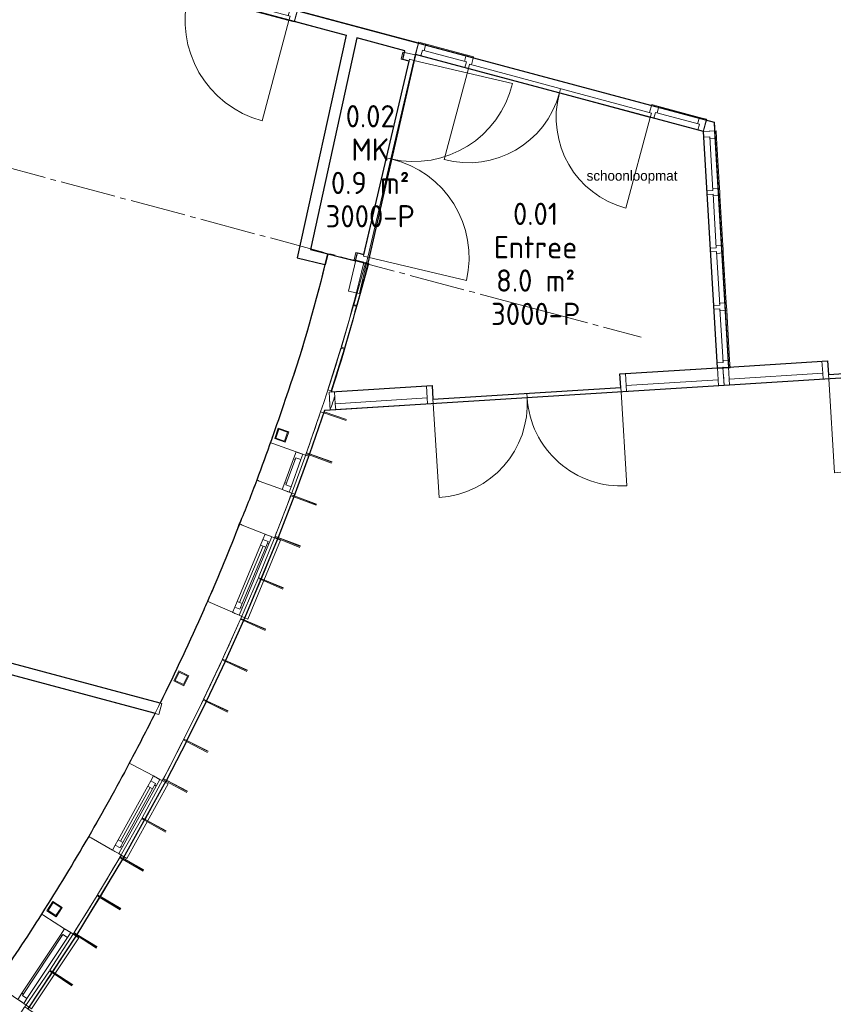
# Model space of a CAD drawing. Header units: millimetres. Extents: x -20518 to 270852, y -121463 to 37725.
# Tile 8 of 33: x 24107 to 31425, y 3043 to 11901. Entities that reach past the tile are written whole.
import ezdxf
from ezdxf.enums import TextEntityAlignment as Align

# ---------------------------------------------------------------- set-up
doc = ezdxf.new("R2010")
doc.units = ezdxf.units.MM
doc.linetypes.add('B0204', pattern=[650, 500, -50, 50, -50])
for name, color, linetype in [('21 Buitenwanden', 3, 'Continuous'), ('21 Buitenwanden Deuren', 7, 'Continuous'), ('21 Buitenwanden Ramen', 7, 'Continuous'), ('22 C Binnenwanden', 2, 'Continuous'), ('22 C Binnenwanden Deuren', 7, 'Continuous'), ('22 C Binnenwanden Ramen', 7, 'Continuous'), ('23 Vloeren', 7, 'Continuous'), ('28 Draagconstructies', 5, 'Continuous'), ('A Stramien', 8, 'Continuous'), ('Info Algemeen', 7, 'Continuous'), ('Tekst_dim Algemeen', 7, 'Continuous'), ('X-BT$1----_Ruimtegegevens', 7, 'Continuous')]:
    doc.layers.add(name, color=color, linetype=linetype)
doc.layers.add('BL$8-BVO-polylijn', color=160, linetype='Continuous', plot=False)
doc.layers.add('BL$8-GO--polylijnen', color=10, linetype='Continuous', plot=False)
for name, color, linetype, lineweight in [('X-BT$23A__RuimteElement', 7, 'Continuous', 0), ('X-BT$23F__RuimteElement', 7, 'Continuous', 0), ('X-BT$23m2_RuimteElement', 7, 'Continuous', 0), ('X-BT$23NR__Ruimtenummer', 1, 'Continuous', 0), ('X-BT$23P__Algemeen', 1, 'Continuous', 0)]:
    doc.layers.add(name, color=color, linetype=linetype, lineweight=lineweight)
doc.styles.add('GENERATED_STYLE_1', font='univcl.shx')
doc.styles.add('GENERATED_STYLE_2', font='arial.ttf')
doc.styles.add('Isocpeur', font='isocpeur.ttf')

# ---------------------------------------------------------------- blocks, each defined once
blk = doc.blocks.new('Wall_1_1', base_point=(74882.3, 9357.8))
at = {"layer": '21 Buitenwanden', "linetype": 'Continuous', "lineweight": 0, "flags": 128}
for points in [[(74854.1, 9368.1), (74719.3, 8998.9)], [(74747.5, 8988.7), (74882.3, 9357.8)], [(74882.3, 9357.8), (74854.1, 9368.1)], [(74747.5, 8988.7), (74719.3, 8998.9)]]:
    blk.add_lwpolyline(points, dxfattribs=at)
blk = doc.blocks.new('Wall_129_1', base_point=(73592.8, 6421.3))
at = {"layer": '21 Buitenwanden', "linetype": 'Continuous', "lineweight": 0, "flags": 128}
for points in [[(73566.4, 6435.6), (73380, 6091.9)], [(73406.4, 6077.6), (73592.8, 6421.3)], [(73592.8, 6421.3), (73566.4, 6435.6)], [(73406.4, 6077.6), (73380, 6091.9)]]:
    blk.add_lwpolyline(points, dxfattribs=at)
blk = doc.blocks.new('Wall_130_1', base_point=(73402, 6069.7))
at = {"layer": '21 Buitenwanden', "linetype": 'Continuous', "lineweight": 0, "flags": 128}
for points in [[(73375.9, 6084.5), (73182.5, 5743.6)], [(73208.6, 5728.8), (73402, 6069.7)], [(73402, 6069.7), (73375.9, 6084.5)], [(73208.6, 5728.8), (73182.5, 5743.6)]]:
    blk.add_lwpolyline(points, dxfattribs=at)
blk = doc.blocks.new('Wall_131_1', base_point=(72788.1, 5035.6))
at = {"layer": '21 Buitenwanden', "linetype": 'Continuous', "lineweight": 0, "flags": 128}
for points in [[(72762.9, 5051.9), (72549.7, 4722.7)], [(72788.1, 5035.6), (72762.9, 5051.9)], [(72574.9, 4706.4), (72788.1, 5035.6)], [(72574.9, 4706.4), (72549.7, 4722.7)]]:
    blk.add_lwpolyline(points, dxfattribs=at)
blk = doc.blocks.new('Wall_132_1', base_point=(72569.6, 4698.5))
at = {"layer": '21 Buitenwanden', "linetype": 'Continuous', "lineweight": 0, "flags": 128}
for points in [[(72544.7, 4715.3), (72325.2, 4391.2)], [(72350.1, 4374.3), (72569.6, 4698.5)], [(72569.6, 4698.5), (72544.7, 4715.3)], [(72350.1, 4374.3), (72325.2, 4391.2)]]:
    blk.add_lwpolyline(points, dxfattribs=at)
blk = doc.blocks.new('Wall_135_1', base_point=(74600.1, 8606.2))
at = {"layer": '21 Buitenwanden', "linetype": 'Continuous', "lineweight": 0, "flags": 128}
for points in [[(74572.3, 8617.5), (74424.6, 8254)], [(74452.4, 8242.7), (74600.1, 8606.2)], [(74600.1, 8606.2), (74572.3, 8617.5)], [(74452.4, 8242.7), (74424.6, 8254)]]:
    blk.add_lwpolyline(points, dxfattribs=at)
blk = doc.blocks.new('Wall_136_1', base_point=(74449, 8234.7))
at = {"layer": '21 Buitenwanden', "linetype": 'Continuous', "lineweight": 0, "flags": 128}
for points in [[(74421.5, 8246.5), (74267.2, 7886)], [(74449, 8234.7), (74421.5, 8246.5)], [(74294.8, 7874.2), (74449, 8234.7)], [(74294.8, 7874.2), (74267.2, 7886)]]:
    blk.add_lwpolyline(points, dxfattribs=at)
blk = doc.blocks.new('Wall_150_1', base_point=(67792.5, 8663.9))
at = {"layer": '22 C Binnenwanden', "linetype": 'Continuous', "lineweight": 0, "flags": 128}
for points in [[(67792.5, 8663.9), (67766.6, 8567.3)], [(73556.2, 7119.5), (67792.5, 8663.9)], [(67766.6, 8567.3), (73530.3, 7022.9)], [(73556.2, 7119.5), (73530.3, 7022.9)]]:
    blk.add_lwpolyline(points, dxfattribs=at)
blk = doc.blocks.new('D2c 2 zij bi h 16')
at = {"layer": '21 Buitenwanden Deuren', "linetype": 'Continuous', "lineweight": 0}
for p, q in [((-847, 0), (-847, 847)), ((847, 0), (847, 847)), ((-847, 0), (-1775, 0)), ((-1775, 0), (-1775, -162)), ((-1775, 0), (-1775, -100)), ((-1725, 0), (-1725, -54)), ((-914, 0), (-847, 0)), ((-897, 0), (-897, -54)), ((-847, 0), (847, 0)), ((-847, -40), (-847, 0)), ((0, 0), (0, -40)), ((914, 0), (847, 0)), ((847, 0), (847, -40)), ((897, 0), (897, -54)), ((1725, 0), (914, 0)), ((1725, 0), (1775, 0)), ((1725, 0), (1725, -54)), ((1775, -162), (1775, 0)), ((1775, 0), (1775, -100)), ((-1725, -54), (-1725, -162)), ((-1725, -54), (-897, -54)), ((-897, -54), (-897, -162)), ((-847, -40), (-847, -162)), ((847, -40), (-847, -40)), ((847, -40), (847, -162)), ((897, -54), (897, -162)), ((897, -54), (1725, -54)), ((1725, -54), (1725, -162)), ((-847, -162), (-1775, -162)), ((-914, -162), (-847, -162)), ((914, -162), (847, -162)), ((1725, -162), (914, -162)), ((1725, -162), (1775, -162))]:
    blk.add_line(p, q, dxfattribs=at)
for centre, start, end in [((-847, 0), 0, 90), ((847, 0), 90, 180)]:
    blk.add_arc(centre, 847, start, end, dxfattribs=at)
for p in [(-1775, 0), (-1775, -162)]:
    blk.add_point(p, dxfattribs=at)
blk = doc.blocks.new('D2c 2 zij bi h 16_2')
at = {"layer": '21 Buitenwanden Deuren', "linetype": 'Continuous', "lineweight": 0}
for p, q in [((-847, 0), (-847, 847)), ((847, 0), (847, 847)), ((-847, 0), (-1789.8, 0)), ((-1789.8, 0), (-1789.8, -162)), ((-1789.8, 0), (-1789.8, -100)), ((-1739.8, 0), (-1739.8, -54)), ((-914, 0), (-847, 0)), ((-897, 0), (-897, -54)), ((-847, 0), (847, 0)), ((-847, -40), (-847, 0)), ((0, 0), (0, -40)), ((914, 0), (847, 0)), ((847, 0), (847, -40)), ((897, 0), (897, -54)), ((1739.8, 0), (914, 0)), ((1739.8, 0), (1789.8, 0)), ((1739.8, 0), (1739.8, -54)), ((1789.8, -162), (1789.8, 0)), ((1789.8, 0), (1789.8, -100)), ((-1739.8, -54), (-1739.8, -162)), ((-1739.8, -54), (-897, -54)), ((-897, -54), (-897, -162)), ((-847, -40), (-847, -162)), ((847, -40), (-847, -40)), ((847, -40), (847, -162)), ((897, -54), (897, -162)), ((897, -54), (1739.8, -54)), ((1739.8, -54), (1739.8, -162)), ((-847, -162), (-1789.8, -162)), ((-914, -162), (-847, -162)), ((914, -162), (847, -162)), ((1739.8, -162), (914, -162)), ((1739.8, -162), (1789.8, -162))]:
    blk.add_line(p, q, dxfattribs=at)
for centre, start, end in [((-847, 0), 0, 90), ((847, 0), 90, 180)]:
    blk.add_arc(centre, 847, start, end, dxfattribs=at)
for p in [(-1789.8, 0), (-1789.8, -162)]:
    blk.add_point(p, dxfattribs=at)
blk = doc.blocks.new('Wall_188_1', base_point=(75189.5, 10069.4))
at = {"layer": '21 Buitenwanden', "linetype": 'Continuous', "lineweight": 0}
for p, q in [((82186.3, 10206.4), (82180, 10306.2)), ((75070.6, 9760.4), (75064.3, 9860.2))]:
    blk.add_line(p, q, dxfattribs=at)
at = {"layer": '21 Buitenwanden Deuren', "linetype": 'Continuous', "lineweight": 0, "zscale": 1000, "rotation": 183.5867222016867}
for name, p in [('D2c 2 zij bi h 16_2', (80399.9, 10094.4)), ('D2c 2 zij bi h 16', (76842.1, 9871.4))]:
    blk.add_blockref(name, p, dxfattribs=at)
blk = doc.blocks.new('Wall_204_1', base_point=(75236.4, 13232))
at = {"layer": '22 C Binnenwanden', "linetype": 'Continuous', "lineweight": 0, "flags": 128}
for points in [[(75214.9, 13134.2), (74773.9, 11130.2)], [(74892.6, 11204.2), (75311.6, 13108.3)]]:
    blk.add_lwpolyline(points, dxfattribs=at)
blk = doc.blocks.new('Wall_205_1', base_point=(74795.4, 11227.9))
at = {"layer": '22 C Binnenwanden', "linetype": 'Continuous', "lineweight": 0, "flags": 128}
for points in [[(75053.2, 11165), (74892.6, 11204.2)], [(75053.2, 11165), (75029.5, 11067.9)], [(74773.9, 11130.2), (75029.5, 11067.9)]]:
    blk.add_lwpolyline(points, dxfattribs=at)
blk = doc.blocks.new('D2c 2 zij bi h 16_3')
at = {"layer": '22 C Binnenwanden Deuren', "linetype": 'Continuous', "lineweight": 0}
for p, q in [((-847, 0), (-847, 847)), ((847, 0), (847, 847)), ((-830, 0), (-1340, 0)), ((-1340, 0), (-1340, -114)), ((-1290, 0), (-1290, -54)), ((-897, 0), (-830, 0)), ((-880, 0), (-880, -54)), ((-847, 0), (847, 0)), ((-847, -40), (-847, 0)), ((0, 0), (0, -40)), ((897, 0), (830, 0)), ((847, 0), (847, -40)), ((880, 0), (880, -54)), ((1273, 0), (897, 0)), ((1273, 0), (1340, 0)), ((1290, 0), (1290, -54)), ((1340, -114), (1340, 0)), ((-1340, -107), (-1340, -7)), ((-1290, -54), (-880, -54)), ((-1273, -54), (-1273, -114)), ((-897, -54), (-897, -114)), ((847, -40), (-847, -40)), ((-830, -40), (-830, -114)), ((830, -40), (830, -114)), ((880, -54), (1290, -54)), ((897, -54), (897, -114)), ((1273, -54), (1273, -114)), ((1340, -107), (1340, -7)), ((1340, -107), (1340, -7)), ((-830, -114), (-1340, -114)), ((-897, -114), (-830, -114)), ((897, -114), (830, -114)), ((1273, -114), (897, -114)), ((1273, -114), (1340, -114))]:
    blk.add_line(p, q, dxfattribs=at)
for centre, start, end in [((-847, 0), 0, 90), ((847, 0), 90, 180)]:
    blk.add_arc(centre, 847, start, end, dxfattribs=at)
for p in [(-1340, 0), (-1340, -114)]:
    blk.add_point(p, dxfattribs=at)
blk = doc.blocks.new('Wall_207_1', base_point=(78472.2, 12365))
at = {"layer": '22 C Binnenwanden', "linetype": 'Continuous', "lineweight": 0}
for p, q in [((75865.5, 13063.4), (75839.6, 12966.8)), ((78454.1, 12369.8), (78428.3, 12273.2)), ((78454.1, 12369.8), (78428.3, 12273.2))]:
    blk.add_line(p, q, dxfattribs=at)
at = {"layer": '22 C Binnenwanden', "linetype": 'Continuous', "lineweight": 0, "flags": 128}
blk.add_lwpolyline([(78523.1, 12351.3), (78454.1, 12369.8)], dxfattribs=at)
at = {"layer": '22 C Binnenwanden', "linetype": 'Continuous', "lineweight": 0}
blk.add_point((78454.1, 12369.8), dxfattribs=at)
at = {"layer": '22 C Binnenwanden Deuren', "linetype": 'Continuous', "lineweight": 0, "xscale": -1, "zscale": 1000, "rotation": 165.000000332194}
blk.add_blockref('D2c 2 zij bi h 16_3', (77132.1, 12613.3), dxfattribs=at)
blk = doc.blocks.new('R1b boven metaal 16_13')
at = {"layer": '21 Buitenwanden Ramen', "linetype": 'Continuous', "lineweight": 0}
for p, q in [((-382.6, 25), (-383.6, 85)), ((-383.6, 85), (383.6, 85)), ((-313, 0), (-382.1, 0)), ((-382.1, 0), (-381, -65)), ((-382.1, 0), (-381.9, -13)), ((-313, -15), (-313, 0)), ((313, 0), (-313, 0)), ((382.1, 0), (313, 0)), ((313, 0), (313, -15)), ((381, -65), (382.1, 0)), ((382.1, 0), (381.9, -13)), ((383.6, 85), (382.6, 25)), ((-381.9, -13), (-381.4, -41)), ((-381.4, -41), (-381.2, -51)), ((-381.2, -51), (-381, -65)), ((-381, -65), (-330, -65)), ((-330, -65), (-330, -15)), ((-330, -15), (-313, -15)), ((-275, -15), (-330, -15)), ((-330, -15), (-330, -65)), ((-330, -65), (-275, -65)), ((-275, -15), (275, -15)), ((-275, -65), (-275, -15)), ((-275, -40), (275, -40)), ((-275, -65), (275, -65)), ((-275, -65), (275, -65)), ((330, -15), (275, -15)), ((275, -15), (275, -65)), ((275, -65), (330, -65)), ((313, -15), (330, -15)), ((330, -15), (330, -65)), ((330, -65), (330, -15)), ((330, -65), (381, -65)), ((381.2, -51), (381, -65)), ((381.4, -41), (381.2, -51)), ((381.9, -13), (381.4, -41))]:
    blk.add_line(p, q, dxfattribs=at)
blk.add_arc((0, -22167.9), 21860.1, 89.01246, 90.98754, dxfattribs=at)
blk.add_arc((0, -22167.9), 21860.1, 89.01246, 90.98754, dxfattribs=at)
blk = doc.blocks.new('R1b boven metaal 16_14')
at = {"layer": '21 Buitenwanden Ramen', "linetype": 'Continuous', "lineweight": 0}
for p, q in [((-181.7, 25), (-182, 55)), ((-182, 55), (182, 55)), ((-181.5, 0), (-130, 0)), ((-181, -65), (-181.5, 0)), ((-181.5, 0), (-181.4, -13)), ((-130, 0), (-130, -50)), ((-130, 0), (130, 0)), ((130, -50), (130, 0)), ((130, 0), (181.5, 0)), ((181.5, 0), (181, -65)), ((181.5, 0), (181.4, -13)), ((182, 55), (181.7, 25)), ((-181.4, -13), (-181.2, -41)), ((-181.2, -41), (-181.1, -51)), ((-181.1, -51), (-181, -65)), ((-113, -65), (-181, -65)), ((-130, -50), (-113, -50)), ((-130, -50), (130, -50)), ((-130, -50), (130, -50)), ((-113, -50), (-113, -65)), ((113, -65), (-113, -65)), ((113, -65), (113, -50)), ((113, -50), (130, -50)), ((181, -65), (113, -65)), ((181.1, -51), (181, -65)), ((181.2, -41), (181.1, -51)), ((181.4, -13), (181.2, -41))]:
    blk.add_line(p, q, dxfattribs=at)
blk.add_arc((0, -22170.4), 21860.1, 89.53087, 90.46913, dxfattribs=at)
blk.add_arc((0, -22170.4), 21860.1, 89.53087, 90.46913, dxfattribs=at)
blk = doc.blocks.new('Wall_223_1', base_point=(74240.3, 7825.9))
at = {"layer": '21 Buitenwanden', "linetype": 'Continuous', "lineweight": 0}
for p, q in [((74544.5, 9462.9), (74532.7, 9467.1)), ((74556.3, 9458.7), (74544.5, 9462.9)), ((74764.5, 9384.6), (74556.3, 9458.7)), ((74777.7, 9379.9), (74764.5, 9384.6)), ((74787.1, 9376.6), (74777.7, 9379.9)), ((74813.5, 9367.2), (74787.1, 9376.6)), ((74825.7, 9362.8), (74813.5, 9367.2)), ((74849.3, 9354.4), (74825.7, 9362.8)), ((74421.6, 9126.5), (74409.9, 9130.9)), ((74433.3, 9122.1), (74421.6, 9126.5)), ((74640.3, 9044.6), (74433.3, 9122.1)), ((74653.4, 9039.7), (74640.3, 9044.6)), ((74662.8, 9036.2), (74653.4, 9039.7)), ((74689, 9026.3), (74662.8, 9036.2)), ((74701.2, 9021.8), (74689, 9026.3)), ((74724.6, 9013), (74701.2, 9021.8)), ((74268.7, 8730.1), (74257.1, 8734.7)), ((74280.4, 8725.5), (74268.7, 8730.1)), ((74485.8, 8644), (74280.4, 8725.5)), ((74498.8, 8638.8), (74485.8, 8644)), ((74508.1, 8635.1), (74498.8, 8638.8)), ((74534.1, 8624.8), (74508.1, 8635.1)), ((74546.2, 8620), (74534.1, 8624.8)), ((74569.4, 8610.8), (74546.2, 8620)), ((73978.6, 8034.3), (73967.1, 8039.3)), ((73990, 8029.2), (73978.6, 8034.3)), ((74192.5, 7940.7), (73990, 8029.2)), ((74205.3, 7935.1), (74192.5, 7940.7)), ((74214.5, 7931.1), (74205.3, 7935.1)), ((74240.1, 7919.8), (74214.5, 7931.1)), ((74252.1, 7914.6), (74240.1, 7919.8)), ((74274.9, 7904.6), (74252.1, 7914.6))]:
    blk.add_line(p, q, dxfattribs=at)
for radius, start, end in [(21860.1, 340.40223, 341.47605), (22196.1, 340.40223, 341.47115), (21860.1, 338.35111, 339.46397), (22196.1, 338.35111, 339.46397), (21860.1, 336.15398, 336.37603), (22196.1, 336.15404, 336.37603)]:
    blk.add_arc((53939, 16799.3), radius, start, end, dxfattribs=at)
at = {"layer": '21 Buitenwanden Ramen', "linetype": 'Continuous', "lineweight": 0, "zscale": 1000}
for name, p, rotation in [('R1b boven metaal 16_14', (74763.4, 9192.3), 249.9331012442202), ('R1b boven metaal 16_13', (74399.1, 8267.3), 247.3635703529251)]:
    blk.add_blockref(name, p, dxfattribs=dict(at, rotation=rotation))
blk = doc.blocks.new('R1b boven metaal 16_15')
at = {"layer": '21 Buitenwanden Ramen', "linetype": 'Continuous', "lineweight": 0}
for p, q in [((-181.8, 25), (-182.3, 85)), ((-182.3, 85), (182.3, 85)), ((-181.6, 0), (-130, 0)), ((-181, -65), (-181.6, 0)), ((-181.6, 0), (-181.5, -13)), ((-130, 0), (-130, -50)), ((-130, 0), (130, 0)), ((130, -50), (130, 0)), ((130, 0), (181.6, 0)), ((181.6, 0), (181, -65)), ((181.6, 0), (181.5, -13)), ((182.3, 85), (181.8, 25)), ((-181.5, -13), (-181.2, -41)), ((-181.2, -41), (-181.1, -51)), ((-181.1, -51), (-181, -65)), ((-113, -65), (-181, -65)), ((-130, -50), (-113, -50)), ((-130, -50), (130, -50)), ((-130, -50), (130, -50)), ((-113, -50), (-113, -65)), ((113, -65), (-113, -65)), ((113, -65), (113, -50)), ((113, -50), (130, -50)), ((181, -65), (113, -65)), ((181.1, -51), (181, -65)), ((181.2, -41), (181.1, -51)), ((181.5, -13), (181.2, -41))]:
    blk.add_line(p, q, dxfattribs=at)
blk.add_arc((0, -20372.6), 20062.4, 89.48934, 90.51066, dxfattribs=at)
blk.add_arc((0, -20372.6), 20062.4, 89.48934, 90.51066, dxfattribs=at)
blk = doc.blocks.new('R1b boven metaal 16_16')
at = {"layer": '21 Buitenwanden Ramen', "linetype": 'Continuous', "lineweight": 0}
for p, q in [((-382.7, 25), (-383.8, 85)), ((-383.8, 85), (383.8, 85)), ((-382.2, 0), (-330, 0)), ((-381, -65), (-382.2, 0)), ((-382.2, 0), (-382, -13)), ((-330, 0), (-330, -50)), ((-330, 0), (330, 0)), ((330, -50), (330, 0)), ((330, 0), (382.2, 0)), ((382.2, 0), (381, -65)), ((382.2, 0), (382, -13)), ((383.8, 85), (382.7, 25)), ((-382, -13), (-381.5, -41)), ((-381.5, -41), (-381.3, -51)), ((-381.3, -51), (-381, -65)), ((-313, -65), (-381, -65)), ((-330, -50), (-313, -50)), ((-330, -50), (330, -50)), ((-330, -50), (330, -50)), ((-313, -50), (-313, -65)), ((313, -65), (-313, -65)), ((313, -65), (313, -50)), ((313, -50), (330, -50)), ((381, -65), (313, -65)), ((381.3, -51), (381, -65)), ((381.5, -41), (381.3, -51)), ((382, -13), (381.5, -41))]:
    blk.add_line(p, q, dxfattribs=at)
blk.add_arc((0, -20369.8), 20062.4, 88.92503, 91.07497, dxfattribs=at)
blk.add_arc((0, -20369.8), 20062.4, 88.92503, 91.07497, dxfattribs=at)
blk = doc.blocks.new('Wall_224_1', base_point=(71856.3, 3742.1))
at = {"layer": '21 Buitenwanden', "linetype": 'Continuous', "lineweight": 0}
for p, q in [((72484.8, 5219), (72474.2, 5225.7)), ((72495.3, 5212.3), (72484.8, 5219)), ((72681.9, 5093.7), (72495.3, 5212.3)), ((72693.7, 5086.2), (72681.9, 5093.7)), ((72702.1, 5080.9), (72693.7, 5086.2)), ((72725.7, 5065.8), (72702.1, 5080.9)), ((72736.7, 5058.9), (72725.7, 5065.8)), ((72757.8, 5045.5), (72736.7, 5058.9)), ((72068.8, 4591), (72058.5, 4598.1)), ((72079.1, 4583.9), (72068.8, 4591)), ((72261.1, 4458.5), (72079.1, 4583.9)), ((72272.6, 4450.5), (72261.1, 4458.5)), ((72280.8, 4444.8), (72272.6, 4450.5)), ((72303.9, 4428.9), (72280.8, 4444.8)), ((72314.6, 4421.5), (72303.9, 4428.9)), ((72335.1, 4407.4), (72314.6, 4421.5)), ((71815, 4231.5), (71804.9, 4238.9)), ((71825.2, 4224.2), (71815, 4231.5)), ((72004.3, 4094.8), (71825.2, 4224.2)), ((72015.6, 4086.6), (72004.3, 4094.8)), ((72023.7, 4080.7), (72015.6, 4086.6)), ((72046.4, 4064.3), (72023.7, 4080.7)), ((72057, 4056.7), (72046.4, 4064.3)), ((72077.2, 4042.1), (72057, 4056.7)), ((71602.9, 3943.4), (71592.9, 3950.9)), ((71612.9, 3935.9), (71602.9, 3943.4)), ((71789.7, 3803.3), (71612.9, 3935.9)), ((71800.9, 3794.9), (71789.7, 3803.3)), ((71808.9, 3788.9), (71800.9, 3794.9)), ((71831.3, 3772.1), (71808.9, 3788.9)), ((71841.7, 3764.3), (71831.3, 3772.1)), ((71861.7, 3749.3), (71841.7, 3764.3))]:
    blk.add_line(p, q, dxfattribs=at)
for radius, start, end in [(20062.4, 327.5552, 329.76046), (20398.4, 327.5552, 329.76143), (20062.4, 324.14924, 325.40525), (20398.4, 324.14924, 325.40525), (20062.4, 323.10485, 323.12792), (20398.4, 323.10281, 323.12792)]:
    blk.add_arc((55543.4, 15988.9), radius, start, end, dxfattribs=at)
at = {"layer": '21 Buitenwanden Ramen', "linetype": 'Continuous', "lineweight": 0, "zscale": 1000}
for name, p, rotation in [('R1b boven metaal 16_16', (72525.6, 4740.2), 236.4802254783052), ('R1b boven metaal 16_15', (71949.3, 3910.5), 233.6385814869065)]:
    blk.add_blockref(name, p, dxfattribs=dict(at, rotation=rotation))
blk = doc.blocks.new('R1b boven metaal 16_17')
at = {"layer": '21 Buitenwanden Ramen', "linetype": 'Continuous', "lineweight": 0}
for p, q in [((-382.6, 25), (-383.7, 85)), ((-383.7, 85), (383.7, 85)), ((-313, 0), (-382.2, 0)), ((-382.2, 0), (-381, -65)), ((-382.2, 0), (-381.9, -13)), ((-313, -15), (-313, 0)), ((313, 0), (-313, 0)), ((382.2, 0), (313, 0)), ((313, 0), (313, -15)), ((381, -65), (382.2, 0)), ((382.2, 0), (381.9, -13)), ((383.7, 85), (382.6, 25)), ((-381.9, -13), (-381.4, -41)), ((-381.4, -41), (-381.2, -51)), ((-381.2, -51), (-381, -65)), ((-381, -65), (-330, -65)), ((-330, -65), (-330, -15)), ((-330, -15), (-313, -15)), ((-275, -15), (-330, -15)), ((-330, -15), (-330, -65)), ((-330, -65), (-275, -65)), ((-275, -15), (275, -15)), ((-275, -65), (-275, -15)), ((-275, -40), (275, -40)), ((-275, -65), (275, -65)), ((-275, -65), (275, -65)), ((330, -15), (275, -15)), ((275, -15), (275, -65)), ((275, -65), (330, -65)), ((313, -15), (330, -15)), ((330, -15), (330, -65)), ((330, -65), (330, -15)), ((330, -65), (381, -65)), ((381.2, -51), (381, -65)), ((381.4, -41), (381.2, -51)), ((381.9, -13), (381.4, -41))]:
    blk.add_line(p, q, dxfattribs=at)
blk.add_arc((0, -21569.2), 21261.5, 88.98497, 91.01503, dxfattribs=at)
blk.add_arc((0, -21569.2), 21261.5, 88.98497, 91.01503, dxfattribs=at)
blk = doc.blocks.new('Wall_225_1', base_point=(73166.3, 5716.3))
at = {"layer": '21 Buitenwanden', "linetype": 'Continuous', "lineweight": 0}
for p, q in [((73274.9, 6578), (73263.9, 6583.9)), ((73286, 6572.2), (73274.9, 6578)), ((73481.2, 6468.5), (73286, 6572.2)), ((73493.5, 6462), (73481.2, 6468.5)), ((73502.4, 6457.3), (73493.5, 6462)), ((73527.1, 6444.2), (73502.4, 6457.3)), ((73538.6, 6438), (73527.1, 6444.2)), ((73560.6, 6426.3), (73538.6, 6438)), ((72909.7, 5918.7), (72898.9, 5925)), ((72920.5, 5912.5), (72909.7, 5918.7)), ((73111.9, 5802), (72920.5, 5912.5)), ((73124.1, 5795), (73111.9, 5802)), ((73132.7, 5790), (73124.1, 5795)), ((73157, 5776), (73132.7, 5790)), ((73168.2, 5769.5), (73157, 5776)), ((73189.9, 5757), (73168.2, 5769.5))]:
    blk.add_line(p, q, dxfattribs=at)
for radius, start, end in [(21261.5, 332.03279, 336.16129), (21597.5, 332.03279, 336.16123), (21261.5, 329.87885, 330.00272), (21597.5, 329.87793, 330.00272)]:
    blk.add_arc((54485.3, 16554.9), radius, start, end, dxfattribs=at)
at = {"layer": '21 Buitenwanden Ramen', "linetype": 'Continuous', "lineweight": 0, "zscale": 1000, "rotation": 241.0177558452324}
blk.add_blockref('R1b boven metaal 16_17', (73353.4, 6103.8), dxfattribs=at)
blk = doc.blocks.new('D1a bi h 16_20')
at = {"layer": '22 C Binnenwanden Deuren', "linetype": 'Continuous', "lineweight": 0}
for p, q in [((-467, 0), (-467, 934)), ((-517, 0), (517, 0)), ((-517, 0), (-517, -114)), ((-467, 0), (467, 0)), ((-467, -40), (-467, 0)), ((467, 0), (467, -40)), ((517, -114), (517, 0)), ((-517, -7), (-517, -107)), ((467, -40), (-467, -40)), ((-450, -40), (-450, -114)), ((450, -40), (450, -114)), ((517, -7), (517, -107)), ((517, -7), (517, -107)), ((-517, -114), (517, -114))]:
    blk.add_line(p, q, dxfattribs=at)
blk.add_arc((-467, 0), 934, 0, 90, dxfattribs=at)
blk = doc.blocks.new('Wall_263_1', base_point=(75865.5, 13063.4))
at = {"layer": '22 C Binnenwanden', "linetype": 'Continuous', "lineweight": 0}
for p, q in [((73751, 13526.5), (73776.9, 13623.1)), ((73751, 13526.5), (73776.9, 13623.1)), ((74749.7, 13258.9), (74775.6, 13355.5))]:
    blk.add_line(p, q, dxfattribs=at)
at = {"layer": '22 C Binnenwanden', "linetype": 'Continuous', "lineweight": 0, "flags": 128}
for points in [[(73776.9, 13623.1), (73662.3, 13653.8)], [(73636.4, 13557.2), (73751, 13526.5)], [(75865.5, 13063.4), (74775.6, 13355.5)], [(74749.7, 13258.9), (75214.9, 13134.2)], [(75311.6, 13108.3), (75741.9, 12993)], [(75865.5, 13063.4), (75839.6, 12966.8)], [(75838.5, 12967.1), (75839.6, 12966.8)]]:
    blk.add_lwpolyline(points, dxfattribs=at)
at = {"layer": '22 C Binnenwanden', "linetype": 'Continuous', "lineweight": 0}
blk.add_point((73751, 13526.5), dxfattribs=at)
at = {"layer": '22 C Binnenwanden Deuren', "linetype": 'Continuous', "lineweight": 0, "zscale": 1000, "rotation": 165.000000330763}
blk.add_blockref('D1a bi h 16_20', (74248.5, 13385.9), dxfattribs=at)
blk = doc.blocks.new('D2a bi h 16')
at = {"layer": '22 C Binnenwanden Deuren', "linetype": 'Continuous', "lineweight": 0}
for p, q in [((-910, 0), (-910, 910)), ((910, 0), (910, 910)), ((-960, 0), (-893, 0)), ((-960, 0), (-960, -114)), ((-960, 0), (-960, -100)), ((-910, 0), (910, 0)), ((-910, -40), (-910, 0)), ((0, 0), (0, -40)), ((893, 0), (960, 0)), ((910, 0), (910, -40)), ((960, -114), (960, 0)), ((960, 0), (960, -100)), ((910, -40), (-910, -40)), ((-893, -40), (-893, -114)), ((893, -40), (893, -114)), ((-960, -114), (-893, -114)), ((893, -114), (960, -114))]:
    blk.add_line(p, q, dxfattribs=at)
for centre, start, end in [((-910, 0), 0, 90), ((910, 0), 90, 180)]:
    blk.add_arc(centre, 910, start, end, dxfattribs=at)
blk = doc.blocks.new('Wall_267_1', base_point=(75333.2, 10808.1))
at = {"layer": '22 C Binnenwanden', "linetype": 'Continuous', "lineweight": 0}
for p, q in [((75835.9, 12955.7), (75738.5, 12978.4)), ((75398.3, 11086.2), (75301, 11109))]:
    blk.add_line(p, q, dxfattribs=at)
at = {"layer": '22 C Binnenwanden', "linetype": 'Continuous', "lineweight": 0, "flags": 128}
for points in [[(75741.9, 12993), (75738.5, 12978.4)], [(75835.9, 12955.7), (75838.5, 12967.1)], [(75301, 11109), (75235.9, 10830.8)], [(75333.2, 10808.1), (75398.3, 11086.2)], [(75333.2, 10808.1), (75235.9, 10830.8)]]:
    blk.add_lwpolyline(points, dxfattribs=at)
at = {"layer": '22 C Binnenwanden Deuren', "linetype": 'Continuous', "lineweight": 0, "zscale": 1000, "rotation": 256.8276538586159}
blk.add_blockref('D2a bi h 16', (75617.1, 12020.9), dxfattribs=at)
blk = doc.blocks.new('R1a hout 16_2')
at = {"layer": '22 C Binnenwanden Ramen', "linetype": 'Continuous', "lineweight": 0}
for p, q in [((-1067.6, 0), (1067.6, 0)), ((-1067.6, 0), (-1017.6, 0)), ((-1067.6, -114), (-1067.6, 0)), ((-1067.6, 0), (-1067.6, -100)), ((-1017.6, 0), (-1017.6, -54)), ((-1017.6, 0), (-533.6, 0)), ((-533.6, -54), (-533.6, 0)), ((-533.6, 0), (-517.1, 0)), ((-517.1, 0), (-500.6, 0)), ((-500.6, 0), (-500.6, -54)), ((-500.6, 0), (-16.5, 0)), ((-16.5, -54), (-16.5, 0)), ((-16.5, 0), (0, 0)), ((0, 0), (16.5, 0)), ((16.5, 0), (16.5, -54)), ((16.5, 0), (500.6, 0)), ((500.6, -54), (500.6, 0)), ((500.6, 0), (517.1, 0)), ((517.1, 0), (533.6, 0)), ((533.6, 0), (533.6, -54)), ((533.6, 0), (1017.6, 0)), ((1017.6, -54), (1017.6, 0)), ((1017.6, 0), (1067.6, 0)), ((1067.6, 0), (1067.6, -114)), ((1067.6, 0), (1067.6, -100)), ((-1017.6, -54), (-1000.6, -54)), ((-1017.6, -54), (-533.6, -54)), ((-1017.6, -54), (-533.6, -54)), ((-1000.6, -54), (-1000.6, -114)), ((-550.6, -114), (-550.6, -54)), ((-550.6, -54), (-533.6, -54)), ((-500.6, -54), (-483.6, -54)), ((-500.6, -54), (-16.5, -54)), ((-500.6, -54), (-16.5, -54)), ((-483.6, -54), (-483.6, -114)), ((-33.5, -114), (-33.5, -54)), ((-33.5, -54), (-16.5, -54)), ((16.5, -54), (33.5, -54)), ((16.5, -54), (500.6, -54)), ((16.5, -54), (500.6, -54)), ((33.5, -54), (33.5, -114)), ((483.6, -114), (483.6, -54)), ((483.6, -54), (500.6, -54)), ((533.6, -54), (550.6, -54)), ((533.6, -54), (1017.6, -54)), ((533.6, -54), (1017.6, -54)), ((550.6, -54), (550.6, -114)), ((1000.6, -114), (1000.6, -54)), ((1000.6, -54), (1017.6, -54)), ((-1067.6, -100), (1067.6, -100)), ((-1000.6, -114), (-1067.6, -114)), ((-550.6, -114), (-1000.6, -114)), ((-517.1, -114), (-550.6, -114)), ((-483.6, -114), (-517.1, -114)), ((-33.5, -114), (-483.6, -114)), ((0, -114), (-33.5, -114)), ((33.5, -114), (0, -114)), ((483.6, -114), (33.5, -114)), ((517.1, -114), (483.6, -114)), ((550.6, -114), (517.1, -114)), ((1000.6, -114), (550.6, -114)), ((1067.6, -114), (1000.6, -114))]:
    blk.add_line(p, q, dxfattribs=at)
blk = doc.blocks.new('Wall_268_1', base_point=(78603.9, 10136.3))
at = {"layer": '22 C Binnenwanden', "linetype": 'Continuous', "lineweight": 0}
for p, q in [((78428, 12266.5), (78527.8, 12272.4)), ((78553.9, 10135), (78653.8, 10140.9))]:
    blk.add_line(p, q, dxfattribs=at)
at = {"layer": '22 C Binnenwanden', "linetype": 'Continuous', "lineweight": 0, "flags": 128}
for points in [[(78527.8, 12272.4), (78523.1, 12351.3)], [(78427.6, 12273.4), (78428, 12266.5)], [(78553.9, 10135), (78554, 10133.4)], [(78554, 10133.4), (78653.9, 10139.3)]]:
    blk.add_lwpolyline(points, dxfattribs=at)
at = {"layer": '22 C Binnenwanden Ramen', "linetype": 'Continuous', "lineweight": 0, "zscale": 1000, "rotation": 93.38204738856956}
blk.add_blockref('R1a hout 16_2', (78490.9, 11200.8), dxfattribs=at)
blk = doc.blocks.new('Wall_269_1', base_point=(74984.5, 9745.8))
at = {"layer": '21 Buitenwanden', "linetype": 'Continuous', "lineweight": 0, "flags": 128}
blk.add_lwpolyline([(75373, 11087.3), (75045.8, 11163.7)], dxfattribs=at)
at = {"layer": '21 Buitenwanden', "linetype": 'Continuous', "lineweight": 0}
for radius, start in [(12945.9, 340.82691), (13281.9, 340.83515)]:
    blk.add_arc((62438.8, 14106.1), radius, start, 346.86285, dxfattribs=at)
blk = doc.blocks.new('Wall_342_1', base_point=(75012.9, 9736))
at = {"layer": '21 Buitenwanden', "linetype": 'Continuous', "lineweight": 0, "flags": 128}
for points in [[(74984.5, 9745.8), (74856.6, 9375.2)], [(75012.9, 9736), (74984.5, 9745.8)], [(74884.9, 9365.4), (75012.9, 9736)], [(74856.6, 9375.2), (74884.9, 9365.4)]]:
    blk.add_lwpolyline(points, dxfattribs=at)
blk = doc.blocks.new('Wall_343_1', base_point=(74743.9, 8979))
at = {"layer": '21 Buitenwanden', "linetype": 'Continuous', "lineweight": 0, "flags": 128}
for points in [[(74715.9, 8989.8), (74576, 8624.9)], [(74604, 8614.2), (74743.9, 8979)], [(74743.9, 8979), (74715.9, 8989.8)], [(74576, 8624.9), (74604, 8614.2)]]:
    blk.add_lwpolyline(points, dxfattribs=at)
blk = doc.blocks.new('Wall_344_1', base_point=(74291.8, 7867.2))
at = {"layer": '21 Buitenwanden', "linetype": 'Continuous', "lineweight": 0, "flags": 128}
for points in [[(74264.4, 7879.5), (74103.2, 7520.7)], [(74130.6, 7508.4), (74291.8, 7867.2)], [(74291.8, 7867.2), (74264.4, 7879.5)], [(74103.2, 7520.7), (74130.6, 7508.4)]]:
    blk.add_lwpolyline(points, dxfattribs=at)
blk = doc.blocks.new('Wall_345_1', base_point=(74126.3, 7499.2))
at = {"layer": '21 Buitenwanden', "linetype": 'Continuous', "lineweight": 0, "flags": 128}
for points in [[(74099.2, 7512), (73932.4, 7158.5)], [(73959.5, 7145.7), (74126.3, 7499.2)], [(74126.3, 7499.2), (74099.2, 7512)], [(73932.4, 7158.5), (73959.5, 7145.7)]]:
    blk.add_lwpolyline(points, dxfattribs=at)
blk = doc.blocks.new('Wall_346_1', base_point=(73955.9, 7138.2))
at = {"layer": '21 Buitenwanden', "linetype": 'Continuous', "lineweight": 0, "flags": 128}
for points in [[(73929, 7151.5), (73755, 6799.5)], [(73781.8, 6786.2), (73955.9, 7138.2)], [(73955.9, 7138.2), (73929, 7151.5)], [(73755, 6799.5), (73781.8, 6786.2)]]:
    blk.add_lwpolyline(points, dxfattribs=at)
blk = doc.blocks.new('Wall_347_1', base_point=(73777.9, 6778.5))
at = {"layer": '21 Buitenwanden', "linetype": 'Continuous', "lineweight": 0, "flags": 128}
for points in [[(73751.3, 6792.3), (73570.8, 6444)], [(73597.4, 6430.2), (73777.9, 6778.5)], [(73777.9, 6778.5), (73751.3, 6792.3)], [(73570.8, 6444), (73597.4, 6430.2)]]:
    blk.add_lwpolyline(points, dxfattribs=at)
blk = doc.blocks.new('Wall_348_1', base_point=(73204, 5721))
at = {"layer": '21 Buitenwanden', "linetype": 'Continuous', "lineweight": 0, "flags": 128}
for points in [[(73178.2, 5736.3), (72978.2, 5399.2)], [(73004, 5383.9), (73204, 5721)], [(73204, 5721), (73178.2, 5736.3)], [(72978.2, 5399.2), (73004, 5383.9)]]:
    blk.add_lwpolyline(points, dxfattribs=at)
blk = doc.blocks.new('Wall_349_1', base_point=(72999.4, 5376.2))
at = {"layer": '21 Buitenwanden', "linetype": 'Continuous', "lineweight": 0, "flags": 128}
for points in [[(72973.9, 5392), (72767.3, 5058.8)], [(72792.8, 5043), (72999.4, 5376.2)], [(72999.4, 5376.2), (72973.9, 5392)], [(72767.3, 5058.8), (72792.8, 5043)]]:
    blk.add_lwpolyline(points, dxfattribs=at)
blk = doc.blocks.new('Wall_556_1', base_point=(75196.4, 10308.5))
at = {"layer": '21 Buitenwanden', "linetype": 'Continuous', "lineweight": 0, "flags": 128}
for points in [[(75167.8, 10317.5), (75050, 9943.5)], [(75078.6, 9934.5), (75196.4, 10308.5)], [(75196.4, 10308.5), (75167.8, 10317.5)], [(75050, 9943.5), (75078.6, 9934.5)]]:
    blk.add_lwpolyline(points, dxfattribs=at)
blk = doc.blocks.new('Wall_557_1', base_point=(75310.2, 10693.7))
at = {"layer": '21 Buitenwanden', "linetype": 'Continuous', "lineweight": 0, "flags": 128}
for points in [[(75281.4, 10702.1), (75170.5, 10326)], [(75199.3, 10317.6), (75310.2, 10693.7)], [(75310.2, 10693.7), (75281.4, 10702.1)], [(75170.5, 10326), (75199.3, 10317.6)]]:
    blk.add_lwpolyline(points, dxfattribs=at)
blk = doc.blocks.new('Wall_558_1', base_point=(75417.2, 11078.6))
at = {"layer": '21 Buitenwanden', "linetype": 'Continuous', "lineweight": 0, "flags": 128}
for points in [[(75388.2, 11086.6), (75283.7, 10708.7)], [(75312.6, 10700.7), (75417.2, 11078.6)], [(75417.2, 11078.6), (75388.2, 11086.6)], [(75283.7, 10708.7), (75312.6, 10700.7)]]:
    blk.add_lwpolyline(points, dxfattribs=at)
blk = doc.blocks.new('Standard grid marker_6')
at = {"layer": 'A Stramien', "linetype": 'B0204', "lineweight": 0}
for q in [(0, 0), (27133.4, 0)]:
    blk.add_line((1000, 0), q, dxfattribs=at)
at = {"layer": 'A Stramien', "lineweight": 0, "style": 'GENERATED_STYLE_2'}
blk.add_attdef('AC_MarkerText_1', text='', height=175, rotation=195, dxfattribs=at).set_placement((28414, 142.1), align=Align.BOTTOM_LEFT)
blk = doc.blocks.new('Buis vk koudgev kolom 16')
at = {"layer": 'Info Algemeen', "linetype": 'Continuous', "lineweight": 0}
for p, q in [((50, 50), (-50, 50)), ((-50, 50), (-50, -50)), ((-42, -42), (-42, 42)), ((-42, 42), (42, 42)), ((42, 42), (42, -42)), ((50, -50), (50, 50)), ((-50, -50), (50, -50)), ((42, -42), (-42, -42))]:
    blk.add_line(p, q, dxfattribs=at)
blk = doc.blocks.new('verdeling tegel')
at = {"layer": '28 Draagconstructies', "linetype": 'Continuous', "lineweight": 0}
for p, q in [((0, 0), (0, 213.9)), ((9, 0), (9, 213.9)), ((401, 0), (401, 213.9))]:
    blk.add_line(p, q, dxfattribs=at)
blk = doc.blocks.new('Ruimtefunctie')
at = {"layer": 'X-BT$23A__RuimteElement', "style": 'Isocpeur', "width": 0.94}
blk.add_attdef('RUIMTEFUNCTIE-A', text='', height=200, dxfattribs=at).set_placement((0, -600), align=Align.MIDDLE_CENTER)
at = {"layer": 'X-BT$23F__RuimteElement', "style": 'Isocpeur', "width": 0.94}
blk.add_attdef('RUIMTEFUNCTIE', text='', height=200, dxfattribs=at).set_placement((0, 300), align=Align.MIDDLE_CENTER)
at = {"layer": 'X-BT$23m2_RuimteElement', "style": 'Isocpeur', "width": 0.94}
blk.add_attdef('RUIMTEFUNCTIE-B', text='', height=200, dxfattribs=at).set_placement((0, 0), align=Align.MIDDLE_CENTER)
at = {"layer": 'X-BT$23NR__Ruimtenummer', "style": 'Isocpeur', "width": 0.94}
blk.add_attdef('RUIMTENUMMER', text='', height=200, dxfattribs=at).set_placement((0, 600), align=Align.MIDDLE_CENTER)
at = {"layer": 'X-BT$23P__Algemeen', "style": 'Isocpeur', "width": 0.94}
blk.add_attdef('PEILMAAT', text='', height=200, dxfattribs=at).set_placement((0, -300), align=Align.MIDDLE_CENTER)

msp = doc.modelspace()

# ---------------------------------------------------------------- linework, layer by layer
at = {"layer": '23 Vloeren', "linetype": 'Continuous', "lineweight": 0}
msp.add_arc((6831.9, 15395.8), 21255, 340.77209, 341.10915, dxfattribs=at)
at = {"layer": 'BL$8-BVO-polylijn'}
msp.add_lwpolyline([(34065.4, 8838.3), (30442.9, 8611.2), (26849.9, 8386), (26714.2, 7994.2), (26573.2, 7607.8), (26433.3, 7243), (26124.1, 6503), (25959.8, 6137.2), (25955.6, 6128), (25788.8, 5774.5), (25785.2, 5767), (25611.1, 5415), (25607, 5407), (25426.7, 5059), (25422.4, 5051.1), (25037.8, 4357.6), (25033.3, 4349.8), (24622.1, 3671.8), (24617.2, 3664.2), (24179.3, 3003.1)], dxfattribs=at)
at = {"layer": 'BL$8-GO--polylijnen'}
msp.add_lwpolyline([(33257.6, 15899.6), (28002.9, 15899.8), (26661.1, 16259.3), (25588, 12256.7), (30352.4, 10980.1), (30482.6, 8776.1), (31373.7, 8831.9), (31381.4, 8710.1), (33072, 8816.1)], dxfattribs=at)
for points in [[(27044.2, 11763), (26603.2, 9759), (26852.8, 9698.8, -0.024482), (26495.8, 8483.1, -0.00878), (26239.2, 7759.7, -0.014568), (26082.5, 7365.1, -0.014091), (25796.4, 6668.1, -0.000969), (25762.3, 6590.5, -0.010882), (25369.9, 5752.4), (19628, 7291.3), (21217.1, 13221.7), (21311.7, 13196.3), (21337.7, 13293.1)], [(30382.8, 8769.8), (30257.2, 10894.8), (27667.3, 11588.8), (27238.7, 9709.5, -0.015064), (26908.2, 8552), (27815.9, 8608.9), (27823.5, 8487.1), (29514.2, 8593.1), (29506.5, 8714.9)], [(19593.4, 7196.7), (25324.4, 5661.1, -0.005932), (25093.1, 5212.7, -0.008858), (24728.1, 4553.8, -0.010308), (24303.5, 3854.5, -0.009381), (23887.8, 3226.9, -0.001014), (23841.4, 3160), (18868.8, 4492.4)]]:
    msp.add_lwpolyline(points, format="xyb", close=True, dxfattribs=at)
msp.add_lwpolyline([(26721.9, 9833), (27129.1, 9733.2), (27145.5, 9803), (27203.9, 9789.3), (27610.9, 11528.3), (27552.5, 11542), (27571.2, 11621.8), (27140.9, 11737.1)], close=True, dxfattribs=at)

# ---------------------------------------------------------------- block references
at = {"layer": '21 Buitenwanden', "lineweight": 0}
for name, p in [('Wall_269_1', (26813.8, 8374.6)), ('Wall_558_1', (27246.4, 9707.4)), ('Wall_557_1', (27139.4, 9322.5)), ('Wall_188_1', (27018.7, 8698.2)), ('Wall_556_1', (27025.7, 8937.3)), ('Wall_223_1', (26069.6, 6454.7)), ('Wall_342_1', (26842.1, 8364.8)), ('Wall_1_1', (26711.6, 7986.6)), ('Wall_343_1', (26573.2, 7607.8)), ('Wall_135_1', (26429.3, 7235)), ('Wall_136_1', (26278.3, 6863.5)), ('Wall_225_1', (24995.6, 4345.1)), ('Wall_344_1', (26121, 6496)), ('Wall_345_1', (25955.6, 6128)), ('Wall_346_1', (25785.2, 5767)), ('Wall_347_1', (25607.2, 5407.3)), ('Wall_129_1', (25422, 5050.1)), ('Wall_130_1', (25231.2, 4698.5)), ('Wall_224_1', (23685.6, 2370.9)), ('Wall_348_1', (25033.3, 4349.8)), ('Wall_349_1', (24828.6, 4005)), ('Wall_131_1', (24617.3, 3664.4)), ('Wall_132_1', (24398.8, 3327.3))]:
    msp.add_blockref(name, p, dxfattribs=at)
at = {"layer": '22 C Binnenwanden', "lineweight": 0}
for name, p in [('Wall_263_1', (27694.7, 11692.2)), ('Wall_204_1', (27065.7, 11860.8)), ('Wall_207_1', (30301.5, 10993.8)), ('Wall_267_1', (27162.5, 9436.9)), ('Wall_268_1', (30433.2, 8765.1)), ('Wall_205_1', (26624.7, 9856.7)), ('Wall_150_1', (19621.7, 7292.6))]:
    msp.add_blockref(name, p, dxfattribs=at)
at = {"layer": '28 Draagconstructies', "linetype": 'Continuous', "lineweight": 0, "zscale": 1000}
for p, rotation in [((26845, 8373.2), 250.9675955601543), ((26714.2, 7994.1), 249.9501520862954), ((26576.8, 7617.4), 249.0340062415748), ((26433.3, 7243), 247.8219468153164), ((26281.9, 6871.7), 246.820929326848), ((26124.1, 6503), 245.8162240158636), ((25959.8, 6137.2), 244.7550595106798), ((25788.8, 5774.5), 243.6981447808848), ((25611.1, 5415), 242.618533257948), ((25426.7, 5059), 241.545556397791), ((25235.6, 4706.4), 240.4440894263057), ((25037.8, 4357.6), 239.3312920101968), ((24833.3, 4012.7), 238.216292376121), ((24622.1, 3671.8), 237.0887154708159), ((24404.2, 3335.2), 235.8944934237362)]:
    msp.add_blockref('verdeling tegel', p, dxfattribs=dict(at, rotation=rotation))
at = {"layer": 'A Stramien', "linetype": 'Continuous', "lineweight": 0, "zscale": 1000, "rotation": 165.0000003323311}
msp.add_blockref('Standard grid marker_6', (29696.8, 9044.5), dxfattribs=at)
at = {"layer": 'Info Algemeen', "linetype": 'Continuous', "lineweight": 0, "zscale": 1000}
for p, rotation in [((26464.1, 8163.4), 71.37210328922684), ((25560.7, 5975.7), 63.89059061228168), ((24420.7, 3899.5), 57.06027339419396)]:
    msp.add_blockref('Buis vk koudgev kolom 16', p, dxfattribs=dict(at, rotation=rotation))
at = {"layer": 'X-BT$1----_Ruimtegegevens'}
ref = msp.add_blockref('Ruimtefunctie', (27260.1, 10432.9), dxfattribs=at)
ref.add_attrib('RUIMTENUMMER', '0.02', dxfattribs={"layer": 'X-BT$23NR__Ruimtenummer', "height": 200, "style": 'Isocpeur', "width": 0.94}).set_placement((27260.1, 11032.9), align=Align.MIDDLE_CENTER)
ref.add_attrib('RUIMTEFUNCTIE', 'MK', dxfattribs={"layer": 'X-BT$23F__RuimteElement', "height": 200, "style": 'Isocpeur', "width": 0.94}).set_placement((27260.1, 10732.9), align=Align.MIDDLE_CENTER)
ref.add_attrib('RUIMTEFUNCTIE-B', '0.9 m²', dxfattribs={"layer": 'X-BT$23m2_RuimteElement', "height": 200, "style": 'Isocpeur', "width": 0.94}).set_placement((27260.1, 10432.9), align=Align.MIDDLE_CENTER)
ref.add_attrib('PEILMAAT', '3000-P', dxfattribs={"layer": 'X-BT$23P__Algemeen', "height": 200, "style": 'Isocpeur', "width": 0.94}).set_placement((27260.1, 10132.9), align=Align.MIDDLE_CENTER)
ref = msp.add_blockref('Ruimtefunctie', (28748, 9554.5), dxfattribs=at)
ref.add_attrib('RUIMTENUMMER', '0.01', dxfattribs={"layer": 'X-BT$23NR__Ruimtenummer', "height": 200, "style": 'Isocpeur', "width": 0.94}).set_placement((28748, 10154.5), align=Align.MIDDLE_CENTER)
ref.add_attrib('RUIMTEFUNCTIE', 'Entree', dxfattribs={"layer": 'X-BT$23F__RuimteElement', "height": 200, "style": 'Isocpeur', "width": 0.94}).set_placement((28748, 9854.5), align=Align.MIDDLE_CENTER)
ref.add_attrib('RUIMTEFUNCTIE-B', '8.0 m²', dxfattribs={"layer": 'X-BT$23m2_RuimteElement', "height": 200, "style": 'Isocpeur', "width": 0.94}).set_placement((28748, 9554.5), align=Align.MIDDLE_CENTER)
ref.add_attrib('PEILMAAT', '3000-P', dxfattribs={"layer": 'X-BT$23P__Algemeen', "height": 200, "style": 'Isocpeur', "width": 0.94}).set_placement((28748, 9254.5), align=Align.MIDDLE_CENTER)

# ---------------------------------------------------------------- texts
at = {"layer": 'Tekst_dim Algemeen', "linetype": 'Continuous', "lineweight": 0, "insert": (29207, 10425.8), "char_height": 90, "attachment_point": 7, "style": 'GENERATED_STYLE_1'}
msp.add_mtext('{schoonloopmat}', dxfattribs=at)

doc.saveas('drawing.dxf')
